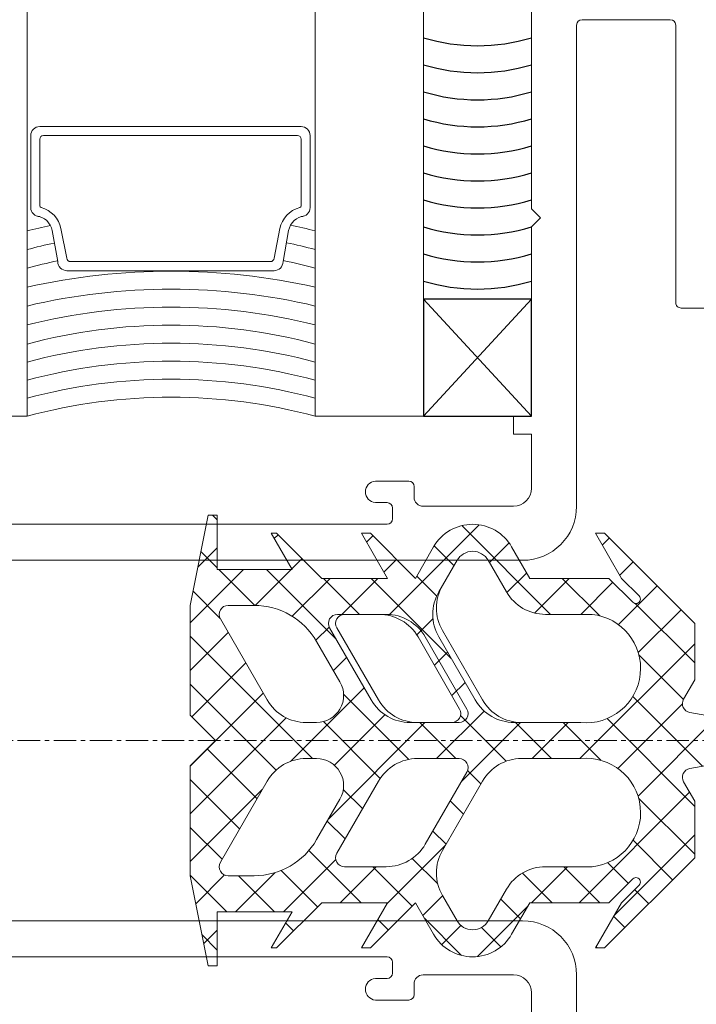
# Model space of a CAD drawing. Header units: inches. Extents: x -647532 to 3008597, y -136987 to 2557681.
# Tile 83 of 153: x 45308 to 45346, y 40548 to 40602. Entities that reach past the tile are written whole.
import ezdxf
from ezdxf import colors
from ezdxf.entities.mleader import LeaderData, LeaderLine
from ezdxf.enums import TextEntityAlignment as Align
from ezdxf.math import Vec2, Vec3

# ---------------------------------------------------------------- set-up
doc = ezdxf.new("R2010")
doc.units = ezdxf.units.IN
doc.header["$MEASUREMENT"] = 0
doc.linetypes.add('BIAL-IT1I-KGD-001-IN-DWG-141 LEVEL 2 - OVERALL FIRE EXIT PLAN$0$CENTER', pattern=[2, 1.25, -0.25, 0.25, -0.25])
doc.layers.add('ARCH', color=8, linetype='Continuous')
for name, color, linetype, lineweight in [('FURN', 8, 'Continuous', 5), ('FURN-HATCH', 8, 'Continuous', 5), ('YD-EXTERNAL 1', 8, 'Continuous', 5)]:
    doc.layers.add(name, color=color, linetype=linetype, lineweight=lineweight)
doc.styles.add('ARIAL', font='arial.ttf')
doc.styles.get("Standard").update_dxf_attribs({"font": 'arial.ttf'})

# ---------------------------------------------------------------- blocks, each defined once
blk = doc.blocks.new('BIAL-IT1I-KGD-001-IN-DWG-141 LEVEL 2 - OVERALL FIRE EXIT PLAN$0$A$C258E6B3D')
at = {"linetype": 'BIAL-IT1I-KGD-001-IN-DWG-141 LEVEL 2 - OVERALL FIRE EXIT PLAN$0$CENTER'}
blk.add_line((8455.52, 91.444), (8455.52, 776.348), dxfattribs=at)
for p, q in [((8454.52, 187.899), (8453.966, 184.747)), ((8457.074, 184.747), (8456.52, 187.899)), ((8458.6, 181.872), (8454.229, 186.243)), ((8431.52, 185.664), (8431.52, 184.264)), ((8453.081, 181.58), (8456.951, 185.449)), ((8449.02, 185.018), (8444.02, 180.018)), ((8447.916, 181.718), (8451.217, 185.018)), ((8452.154, 185.018), (8449.02, 185.018)), ((8456.52, 178.649), (8450.15, 185.018)), ((8453.224, 184.401), (8452.154, 185.018)), ((8454.306, 180.153), (8459.171, 185.018)), ((8458.886, 185.018), (8457.816, 184.401)), ((8464.52, 178.604), (8458.391, 184.733)), ((8458.71, 181.905), (8461.823, 185.018)), ((8462.02, 185.018), (8458.886, 185.018)), ((8465.215, 180.561), (8460.757, 185.018)), ((8467.02, 180.018), (8462.02, 185.018)), ((8450.634, 181.884), (8448.259, 184.258)), ((8450.772, 181.922), (8453.241, 184.391)), ((8457.067, 180.753), (8453.486, 184.334)), ((8415.52, 183.664), (8415.52, 178.764)), ((8431.22, 183.964), (8415.82, 183.964)), ((8461.054, 181.598), (8463.247, 183.791)), ((8449.084, 180.781), (8446.934, 182.932)), ((8463.795, 181.687), (8464.573, 182.465)), ((8446.35, 180.864), (8445.608, 181.606)), ((8446.52, 180.962), (8447.492, 181.934)), ((8447.846, 181.58), (8446.52, 180.255)), ((8464.52, 180.255), (8463.194, 181.58)), ((8463.548, 181.934), (8464.52, 180.962)), ((8444.02, 179.518), (8446.52, 180.962)), ((8462.295, 180.187), (8463.441, 181.333)), ((8464.52, 180.962), (8467.02, 179.518)), ((8465.282, 180.522), (8465.899, 181.139)), ((8448.52, 178.694), (8446.74, 180.474)), ((8444.02, 180.018), (8444.02, 179.518)), ((8444.669, 179.893), (8444.282, 180.28)), ((8446.52, 180.255), (8446.52, 175.869)), ((8454.52, 177.715), (8456.617, 179.812)), ((8462.52, 177.76), (8464.52, 179.76)), ((8464.52, 175.869), (8464.52, 180.255)), ((8467.02, 179.518), (8467.02, 180.018)), ((8446.52, 177.67), (8448.596, 179.746)), ((8448.52, 179.328), (8448.52, 176.735)), ((8448.52, 176.735), (8448.52, 179.328)), ((8462.52, 179.328), (8462.52, 176.735)), ((8466.963, 179.551), (8467.02, 179.609)), ((8454.52, 175.407), (8454.52, 178.704)), ((8454.52, 178.704), (8454.52, 175.003)), ((8456.52, 175.407), (8456.52, 178.704)), ((8415.82, 178.464), (8442.52, 178.464)), ((8495.22, 178.464), (8468.52, 178.464)), ((8448.443, 176.119), (8446.52, 178.042)), ((8456.52, 175.997), (8454.52, 177.997)), ((8464.52, 175.952), (8462.52, 177.952)), ((8454.52, 175.064), (8456.52, 177.064)), ((8462.87, 175.459), (8464.52, 177.109)), ((8443.593, 172.092), (8448.52, 177.019)), ((8426.02, 175.964), (8413.52, 175.964)), ((8426.52, 176.464), (8426.02, 175.964)), ((8427.02, 175.964), (8426.52, 176.464)), ((8437.52, 175.964), (8427.02, 175.964)), ((8437.52, 174.964), (8437.52, 175.964)), ((8438.52, 175.964), (8438.52, 174.964)), ((8441.52, 175.964), (8438.52, 175.964)), ((8469.52, 175.964), (8472.52, 175.964)), ((8446.52, 175.869), (8444.77, 174.859)), ((8445.52, 175.464), (8445.52, 146.444)), ((8447.314, 174.596), (8446.217, 175.694)), ((8466.27, 174.859), (8464.52, 175.869)), ((8467.505, 172.967), (8464.716, 175.756)), ((8465.52, 175.464), (8465.52, 146.444)), ((8438.52, 174.964), (8437.52, 174.964)), ((8442.52, 169.945), (8442.52, 174.964)), ((8457.789, 172.077), (8454.52, 175.346)), ((8464.317, 174.254), (8465.415, 175.352)), ((8468.52, 169.945), (8468.52, 174.964)), ((8445.634, 173.625), (8444.546, 174.713)), ((8447.27, 174.57), (8445.52, 173.56)), ((8445.52, 173.56), (8447.27, 174.57)), ((8454.134, 172.026), (8456.668, 174.56)), ((8463.77, 174.57), (8465.52, 173.56)), ((8465.894, 173.179), (8466.971, 174.257)), ((8449.42, 171.02), (8453.27, 173.242)), ((8456.52, 170.694), (8453.881, 173.333)), ((8461.62, 171.02), (8457.77, 173.242)), ((8448.577, 168.03), (8443.547, 173.06)), ((8453.27, 172.838), (8449.77, 170.817)), ((8457.177, 172.418), (8457.917, 173.157)), ((8453.77, 172.376), (8449.77, 170.067)), ((8453.022, 171.54), (8452.29, 172.272)), ((8457.27, 172.376), (8461.27, 170.067)), ((8458.866, 171.455), (8459.598, 172.187)), ((8444.715, 170.562), (8445.812, 171.659)), ((8445.52, 171.828), (8446.92, 171.02)), ((8447.27, 170.817), (8445.52, 171.828)), ((8453.77, 171.972), (8449.77, 169.663)), ((8454.52, 169.634), (8454.52, 171.943)), ((8454.52, 169.76), (8456.52, 171.76)), ((8456.52, 169.634), (8456.52, 171.943)), ((8465.52, 171.828), (8464.12, 171.02)), ((8465.383, 170.017), (8467.442, 172.076)), ((8466.84, 170.98), (8465.778, 172.042)), ((8446.52, 167.064), (8450.962, 171.506)), ((8451.341, 170.57), (8450.609, 171.302)), ((8454.52, 169.23), (8454.52, 171.539)), ((8460.547, 170.484), (8461.279, 171.216)), ((8464.604, 167.913), (8461.331, 171.187)), ((8465.237, 169.932), (8464.139, 171.03)), ((8444.77, 170.529), (8446.52, 169.518)), ((8446.395, 169.59), (8447.503, 170.699)), ((8449.662, 169.597), (8448.764, 170.494)), ((8462.061, 169.346), (8463.473, 170.758)), ((8464.52, 169.518), (8466.27, 170.529)), ((8437.52, 169.964), (4473.52, 169.964)), ((8437.52, 163.964), (8437.52, 169.964)), ((8437.52, 169.964), (8437.52, 169.964)), ((8437.52, 163.964), (8437.52, 169.964)), ((8437.52, 163.964), (8437.52, 169.964)), ((8459.857, 164.705), (8454.52, 170.042)), ((8441.42, 169.445), (8442.02, 169.445)), ((8446.52, 169.518), (8444.02, 167.018)), ((8467.02, 167.018), (8464.52, 169.518)), ((8469.62, 169.445), (8469.02, 169.445)), ((8441.12, 167.295), (8441.12, 169.145)), ((8452.943, 165.532), (8456.566, 169.155)), ((8462.52, 167.154), (8464.702, 169.336)), ((8469.92, 167.295), (8469.92, 169.145)), ((8446.186, 167.769), (8445.479, 168.477)), ((8442.32, 167.945), (8442.32, 167.295)), ((8443.22, 168.245), (8442.62, 168.245)), ((8443.52, 145.945), (8443.52, 167.945)), ((8444.02, 166.518), (8446.52, 167.962)), ((8446.52, 167.962), (8446.52, 164.318)), ((8448.52, 167.902), (8448.52, 165.592)), ((8456.89, 165.02), (8454.087, 167.824)), ((8462.52, 167.902), (8462.52, 165.592)), ((8464.52, 164.318), (8464.52, 167.962)), ((8464.52, 167.962), (8467.02, 166.518)), ((8465.445, 167.427), (8466.028, 168.01)), ((8467.52, 145.945), (8467.52, 167.945)), ((8467.82, 168.245), (8468.42, 168.245)), ((8468.72, 167.945), (8468.72, 167.295)), ((8448.52, 165.436), (8446.52, 167.436)), ((8448.52, 167.498), (8448.52, 165.188)), ((8449.27, 165.159), (8453.27, 167.469)), ((8454.472, 164.409), (8457.623, 167.56)), ((8461.77, 165.159), (8457.77, 167.469)), ((8464.52, 165.346), (8462.52, 167.346)), ((8444.02, 167.018), (8444.02, 166.518)), ((8444.505, 166.799), (8444.153, 167.151)), ((8449.27, 164.755), (8453.27, 167.065)), ((8456.678, 162.581), (8452.588, 166.671)), ((8467.02, 166.518), (8467.02, 167.018)), ((8446.52, 164.412), (8448.52, 166.412)), ((8458.233, 165.518), (8459.3, 166.585)), ((8461.624, 163.606), (8464.52, 166.502)), ((8451.639, 164.968), (8450.907, 165.7)), ((8459.993, 164.627), (8460.981, 165.615)), ((8446.02, 161.26), (8449.85, 165.09)), ((8452.27, 165.333), (8450.02, 164.034)), ((8452.27, 165.333), (8450.02, 164.034)), ((8458.77, 165.333), (8461.02, 164.034)), ((8465.02, 162.194), (8462.113, 165.101)), ((8448.623, 162.681), (8446.52, 164.784)), ((8449.958, 163.997), (8449.224, 164.732)), ((4473.52, 163.964), (8437.52, 163.964)), ((8437.52, 163.964), (8437.52, 163.964)), ((8437.52, 163.964), (8437.52, 163.964)), ((8446.52, 164.318), (8444.02, 161.818)), ((8454.52, 163.456), (8454.52, 164.034)), ((8454.52, 163.456), (8454.52, 164.034)), ((8456.52, 163.456), (8456.52, 164.034)), ((8462.731, 162.062), (8464.754, 164.084)), ((8467.02, 161.818), (8464.52, 164.318)), ((8421.947, 163.672), (8425.947, 163.672)), ((8449.735, 157.02), (8456.52, 163.805)), ((8421.447, 148.672), (8421.447, 163.172)), ((8421.947, 148.872), (8421.947, 162.972)), ((8422.147, 163.172), (8425.851, 163.172)), ((8445.994, 162.658), (8445.427, 163.225)), ((8428.947, 162.172), (8427.225, 162.482)), ((8444.02, 161.518), (8446.02, 162.673)), ((8446.02, 162.673), (8446.02, 158.52)), ((8448.02, 160.632), (8446.02, 162.632)), ((8459.587, 157.02), (8454.26, 162.347)), ((8465.02, 158.52), (8465.02, 162.673)), ((8465.02, 162.673), (8467.02, 161.518)), ((8465.638, 162.316), (8466.08, 162.759)), ((8428.747, 161.672), (8427.111, 161.995)), ((8444.02, 161.818), (8444.02, 161.518)), ((8444.313, 161.688), (8444.101, 161.9)), ((8452.387, 157.02), (8457.156, 161.79)), ((8467.02, 161.518), (8467.02, 161.818)), ((8428.947, 161.472), (8428.947, 150.372)), ((8429.447, 161.672), (8429.447, 150.172)), ((8448.77, 158.693), (8453.27, 161.291)), ((8448.77, 158.693), (8453.27, 161.291)), ((8462.27, 158.693), (8457.77, 161.291)), ((8465.02, 159.542), (8462.855, 161.708)), ((8463.02, 159.699), (8465.02, 161.699)), ((8456.935, 157.02), (8452.886, 161.07)), ((8455.979, 157.961), (8458.746, 160.728)), ((8462.239, 157.02), (8458.238, 161.021)), ((8446.02, 158.609), (8448.02, 160.609)), ((8448.02, 160.569), (8448.02, 159.126)), ((8448.02, 160.569), (8448.02, 159.126)), ((8454.202, 157.102), (8451.205, 160.099)), ((8463.02, 160.569), (8463.02, 159.126)), ((8448.98, 157.02), (8446.02, 159.981)), ((8457.69, 157.02), (8460.427, 159.757)), ((8451.632, 157.02), (8449.524, 159.128)), ((8462.993, 157.02), (8465.02, 159.047)), ((8443.02, 158.26), (8443.28, 158.52)), ((8446.02, 158.52), (8443.02, 158.52)), ((8443.02, 158.52), (8443.02, 158.02)), ((8445.906, 157.443), (8444.829, 158.52)), ((8445.03, 157.618), (8445.932, 158.52)), ((8447.239, 157.176), (8448.74, 158.677)), ((8460.341, 157.02), (8462.108, 158.787)), ((8464.579, 157.332), (8462.98, 158.93)), ((8468.02, 158.52), (8465.02, 158.52)), ((8466.788, 157.774), (8466.042, 158.52)), ((8466.301, 157.676), (8467.145, 158.52)), ((8468.02, 158.02), (8468.02, 158.52)), ((8443.02, 158.02), (8448.02, 157.02)), ((8454.12, 157.02), (8455.52, 158.42)), ((8455.52, 158.42), (8456.92, 157.02)), ((8463.02, 157.02), (8468.02, 158.02)), ((8448.02, 157.02), (8454.12, 157.02)), ((8456.92, 157.02), (8463.02, 157.02)), ((8428.747, 150.172), (8427.111, 149.848)), ((8428.947, 149.672), (8427.225, 149.361)), ((8422.147, 148.672), (8425.851, 148.672)), ((8425.947, 148.172), (8421.947, 148.172)), ((8437.52, 147.964), (4473.52, 147.964)), ((8437.52, 141.964), (8437.52, 147.964)), ((8437.52, 147.964), (8437.52, 147.964)), ((8437.52, 141.964), (8437.52, 147.964))]:
    blk.add_line(p, q)
at = {"lineweight": -3, "ltscale": 1000}
for p, q in [((8437.52, 175.964), (8431.02, 169.964)), ((8431.02, 175.964), (8437.52, 169.964)), ((8437.52, 175.964), (8431.02, 169.964)), ((8431.02, 175.964), (8437.52, 169.964)), ((8437.52, 175.964), (8431.02, 175.964)), ((8431.02, 175.964), (8431.02, 169.964)), ((8437.52, 175.964), (8431.02, 175.964)), ((8431.02, 175.964), (8431.02, 169.964)), ((8437.52, 169.964), (8437.52, 175.964)), ((8437.52, 169.964), (8437.52, 175.964)), ((8431.02, 169.964), (8437.52, 169.964)), ((8431.02, 169.964), (8437.52, 169.964))]:
    blk.add_line(p, q, dxfattribs=at)
for centre, radius, start, end in [((8453.474, 184.834), 0.5, 240, 350), ((8457.566, 184.834), 0.5, 190, 300), ((8431.22, 184.264), 0.3, 270, 0), ((8415.82, 183.664), 0.3, 90, 180), ((8447.669, 181.757), 0.25, 315, 135), ((8451.518, 179), 3.016, 354.3656, 173.748), ((8451.518, 179), 3.016, 354.3656, 173.748), ((8459.522, 179), 3.016, 6.252, 185.6344), ((8463.371, 181.757), 0.25, 45, 225), ((8415.82, 178.764), 0.3, 180, 270), ((8442.52, 175.464), 3, 0, 90), ((8468.52, 175.464), 3, 90, 180), ((8446.02, 176.735), 2.5, 300, 0), ((8446.02, 176.735), 2.5, 300, 0), ((8465.02, 176.735), 2.5, 180, 240), ((8441.52, 174.964), 1, 0, 90), ((8469.52, 174.964), 1, 90, 180), ((8452.02, 175.407), 2.5, 300, 0), ((8459.02, 175.407), 2.5, 180, 240), ((8446.02, 172.694), 2.5, 120, 240), ((8452.02, 175.003), 2.5, 300, 0), ((8465.02, 172.694), 2.5, 300, 60), ((8446.02, 172.694), 1, 120, 240), ((8446.02, 172.694), 1, 120, 240), ((8465.02, 172.694), 1, 300, 60), ((8454.02, 171.943), 0.5, 360, 120), ((8457.02, 171.943), 0.5, 60, 180), ((8454.02, 171.539), 0.5, 0, 120), ((8448.17, 173.185), 2.5, 240, 300), ((8462.87, 173.185), 2.5, 240, 300), ((8448.52, 172.983), 2.5, 240, 300), ((8442.02, 169.945), 0.5, 270, 0), ((8451.02, 167.902), 2.5, 120, 180), ((8460.02, 167.902), 2.5, 0, 60), ((8469.02, 169.945), 0.5, 180, 270), ((8441.42, 169.145), 0.3, 90, 180), ((8451.02, 167.498), 2.5, 120, 180), ((8452.02, 169.634), 2.5, 300, 0), ((8459.02, 169.634), 2.5, 180, 240), ((8469.62, 169.145), 0.3, 0, 90), ((8452.02, 169.23), 2.5, 300, 0), ((8442.62, 167.945), 0.3, 90, 180), ((8443.22, 167.945), 0.3, 0, 90), ((8467.82, 167.945), 0.3, 90, 180), ((8468.42, 167.945), 0.3, 0, 90), ((8441.72, 167.346), 0.602, 184.8859, 355.1163), ((8469.32, 167.346), 0.602, 184.8837, 355.1141), ((8449.02, 165.592), 0.5, 180, 300), ((8462.02, 165.592), 0.5, 240, 0), ((8449.02, 165.188), 0.5, 180, 300), ((8453.02, 164.034), 1.5, 0, 120), ((8453.02, 164.034), 1.5, 0, 120), ((8458.02, 164.034), 1.5, 60, 180), ((8450.144, 157.964), 23.674, 165.3186, 168.739), ((8450.144, 157.964), 22.674, 164.6555, 168.8194), ((8450.144, 157.964), 21.674, 163.9288, 168.7751), ((8465.878, 155.964), 36.407, 167.3065, 192.6935), ((8465.082, 155.964), 34.611, 166.6359, 193.3641), ((8464.283, 155.964), 32.813, 165.8887, 194.1113), ((8463.482, 155.964), 31.012, 165.0506, 194.9494), ((8464.482, 155.964), 31.012, 165.0506, 194.9494), ((8465.482, 155.964), 31.012, 165.0506, 194.9494), ((8466.482, 155.964), 31.012, 165.0506, 194.9494), ((8467.482, 155.964), 31.012, 165.0506, 194.9494), ((8452.02, 160.569), 4, 120, 180), ((8452.02, 160.569), 4, 120, 180), ((8459.02, 160.569), 4, 0, 60), ((8421.947, 163.172), 0.5, 90, 180), ((8425.947, 163.172), 0.5, 0, 90), ((8427.402, 163.466), 1, 185.6106, 259.7803), ((8452.02, 163.456), 2.5, 300, 0), ((8452.02, 163.456), 2.5, 300, 0), ((8459.02, 163.456), 2.5, 180, 240), ((8422.147, 162.972), 0.2, 90, 180), ((8425.851, 163.072), 0.1, 14.2815, 90), ((8427.402, 163.466), 1.5, 194.2815, 258.8264), ((8428.947, 161.672), 0.5, 0, 90), ((8428.747, 161.472), 0.2, 0, 90), ((8448.52, 159.126), 0.5, 180, 300), ((8448.52, 159.126), 0.5, 180, 300), ((8462.52, 159.126), 0.5, 240, 0), ((8428.747, 150.372), 0.2, 270, 0), ((8427.402, 148.377), 1.5, 101.1736, 165.7185), ((8428.947, 150.172), 0.5, 270, 0), ((8427.402, 148.377), 1, 100.2197, 174.3894), ((8450.144, 153.964), 23.674, 191.4492, 194.6814), ((8450.144, 153.964), 22.674, 191.3904, 195.3445), ((8450.144, 153.964), 21.674, 191.4444, 196.0712), ((8421.947, 148.672), 0.5, 180, 270), ((8422.147, 148.872), 0.2, 180, 270), ((8425.851, 148.772), 0.1, 270, 345.7185), ((8425.947, 148.672), 0.5, 270, 0)]:
    blk.add_arc(centre, radius, start, end)
for centre in [(8406.616, 172.964), (8406.616, 172.964), (8408.116, 172.964), (8408.116, 172.964), (8409.616, 172.964), (8409.616, 172.964), (8411.116, 172.964), (8411.116, 172.964), (8412.616, 172.964), (8412.616, 172.964), (8414.116, 172.964), (8414.116, 172.964), (8415.616, 172.964), (8415.616, 172.964), (8417.116, 172.964), (8417.116, 172.964), (8418.616, 172.964), (8418.616, 172.964), (8420.116, 172.964), (8420.116, 172.964)]:
    blk.add_arc(centre, 10.349, 343.1483, 16.8517, dxfattribs=at)
blk = doc.blocks.new('_TagSlot')
at = {"color": 0, "linetype": 'ByBlock', "lineweight": -2, "transparency": 16777216}
for p, q in [((-4, 4), (4, 4)), ((-4, -4), (4, -4))]:
    blk.add_line(p, q, dxfattribs=at)
for centre, start, end in [((-4, 0), 90, 270), ((4, 0), 270, 90)]:
    blk.add_arc(centre, 4, start, end, dxfattribs=at)
at = {"layer": 'FURN', "color": 0, "transparency": 16777216, "style": 'ARIAL'}
blk.add_attdef('M-01', text='', height=2.5, dxfattribs=at).set_placement((0, -1.5), align=Align.CENTER)
blk = doc.blocks.new('_DotSmall')
at = {"color": 0, "linetype": 'ByBlock', "const_width": 0.5}
blk.add_lwpolyline([(-0.0625, 0, 1), (0.0625, 0, 1)], format="xyb", close=True, dxfattribs=at)
blk = doc.blocks.new('ARCH')
at = {"layer": 'YD-EXTERNAL 1', "rotation": 269.9999999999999}
blk.add_blockref('BIAL-IT1I-KGD-001-IN-DWG-141 LEVEL 2 - OVERALL FIRE EXIT PLAN$0$A$C258E6B3D', (45160.642, 49017.883), dxfattribs=at)
at = {"layer": 'FURN-HATCH', "linetype": 'Continuous'}
ml = blk.add_multileader_block('Standard', dxfattribs=at)
ml.set_content('_TagSlot', color=256, scale=-11.71875)
ml.set_attribute('M-01', 'VNR1', width=0)
ml.set_leader_properties(color=256, linetype='ByLayer', lineweight=-1)
ml.set_arrow_properties(name='DOTSMALL')
ml.build(insert=Vec2(0, 0))
ml.multileader.update_dxf_attribs({"dogleg_length": 115.809, "arrow_head_size": 28.235})
ctx = ml.context
ctx.base_point, ctx.char_height, ctx.arrow_head_size, ctx.landing_gap_size, ctx.plane_origin = Vec3(101476.346, 52296.962), 200, 28.235, 4, Vec3(100757.024, 52076.672)
notes = []
notes.append((ctx, [(0, (0, 0, 0), (0, 0), (1, 0), 1, [])]))
ctx.block.insert, ctx.block.rotation, ctx.block.scale = Vec3(101570.096, 52296.962), 3.141593, Vec3(-11.71875, 11.71875, 11.71875)
ml = blk.add_multileader_block('Standard', dxfattribs=at)
ml.set_content('_TagSlot', color=256, scale=-11.71875)
ml.set_attribute('M-01', 'VNR1', width=0)
ml.set_leader_properties(color=256, linetype='ByLayer', lineweight=-1)
ml.set_arrow_properties(name='DOTSMALL')
ml.build(insert=Vec2(0, 0))
ml.multileader.update_dxf_attribs({"dogleg_length": 115.809, "arrow_head_size": 28.235})
ctx = ml.context
ctx.base_point, ctx.char_height, ctx.arrow_head_size, ctx.landing_gap_size, ctx.plane_origin = Vec3(97954.669, 52254.917), 200, 28.235, 4, Vec3(97235.347, 52034.627)
notes.append((ctx, [(0, (0, 0, 0), (0, 0), (1, 0), 1, [])]))
ctx.block.insert, ctx.block.rotation, ctx.block.scale = Vec3(98048.419, 52254.917), 3.141593, Vec3(-11.71875, 11.71875, 11.71875)
ml = blk.add_multileader_block('Standard', dxfattribs=at)
ml.set_content('_TagSlot', color=256, scale=-11.71875)
ml.set_attribute('M-01', 'VNR1', width=0)
ml.set_leader_properties(color=256, linetype='ByLayer', lineweight=-1)
ml.set_arrow_properties(name='DOTSMALL')
ml.build(insert=Vec2(0, 0))
ml.multileader.update_dxf_attribs({"dogleg_length": 115.809, "arrow_head_size": 28.235})
ctx = ml.context
ctx.base_point, ctx.char_height, ctx.arrow_head_size, ctx.landing_gap_size, ctx.plane_origin = Vec3(99751.234, 51693.272), 200, 28.235, 4, Vec3(99031.911, 51472.982)
notes.append((ctx, [(0, (0, 0, 0), (0, 0), (1, 0), 1, [])]))
ctx.block.insert, ctx.block.rotation, ctx.block.scale = Vec3(99844.984, 51693.272), 3.141593, Vec3(-11.71875, 11.71875, 11.71875)
for ctx, leaders in notes:
    for number, flags, end, landing, length, lines in leaders:
        leader = LeaderData()
        leader.index, (leader.has_last_leader_line, leader.has_dogleg_vector, leader.attachment_direction) = number, flags
        leader.last_leader_point, leader.dogleg_vector, leader.dogleg_length = Vec3(end), Vec3(landing), length
        for number, points, colour, breaks in lines:
            line = LeaderLine()
            line.index, line.vertices, line.color, line.breaks = number, Vec3.list(points), colors.encode_raw_color(colour), breaks
            leader.lines.append(line)
        ctx.leaders.append(leader)

msp = doc.modelspace()

# ---------------------------------------------------------------- block references
at = {"layer": 'ARCH'}
msp.add_blockref('ARCH', (0, 0), dxfattribs=at)

doc.saveas('drawing.dxf')
